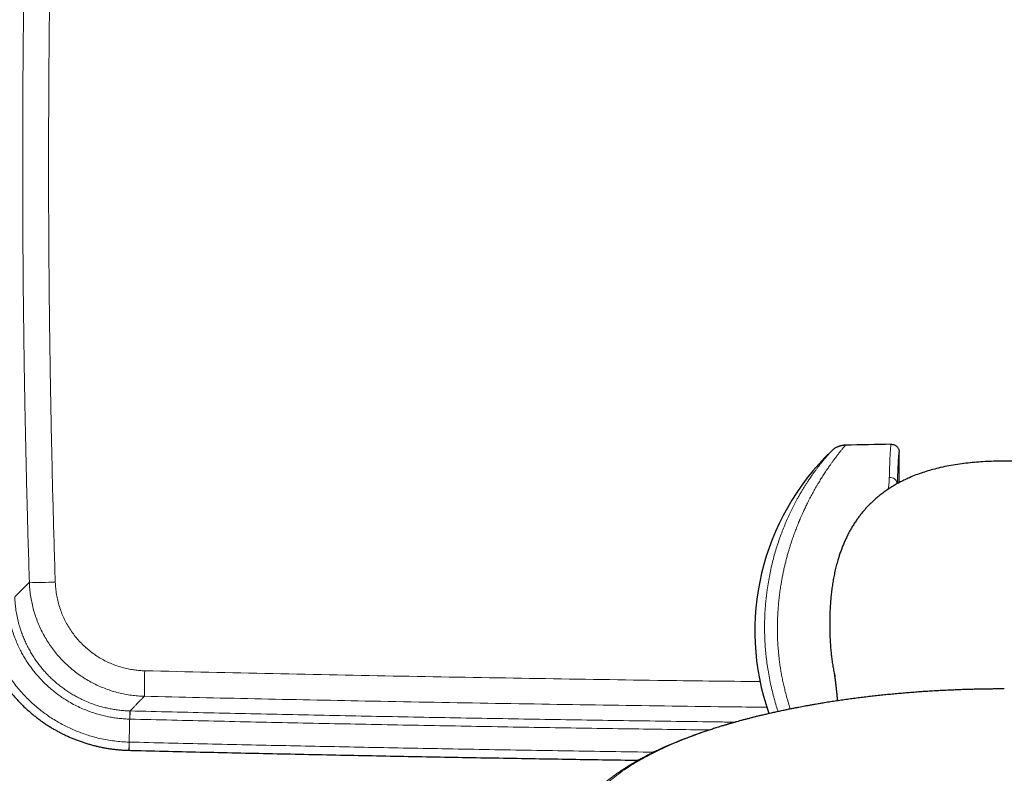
# Model space of a CAD drawing. Header units: millimetres. Extents: x 8 to 830, y 12 to 1725.
# Tile 11 of 256: x 337 to 412, y 750 to 808. Entities that reach past the tile are written whole.
import ezdxf

# ---------------------------------------------------------------- set-up
doc = ezdxf.new("R2010")
doc.units = ezdxf.units.MM

msp = doc.modelspace()

# ---------------------------------------------------------------- linework, layer by layer
at = {"color": 7, "linetype": 'Continuous', "lineweight": 30}
for p, q in [((403.904, 772.266), (403.904, 774.583)), ((397.638, 755.396), (397.497, 755.372)), ((345.246, 751.877), (345.257, 751.877))]:
    msp.add_line(p, q, dxfattribs=at)
at = {"color": 8, "linetype": 'Continuous', "lineweight": 0}
for p, q in [((345.33, 754.875), (345.315, 754.253)), ((345.33, 754.875), (345.32, 754.875)), ((345.272, 752.503), (345.257, 751.876))]:
    msp.add_line(p, q, dxfattribs=at)
at = {"color": 8, "linetype": 'Continuous', "lineweight": 0, "flags": 128}
for points in [[(345.32, 754.875), (345.32, 754.87), (345.32, 754.856), (345.319, 754.834), (345.319, 754.804), (345.318, 754.766), (345.316, 754.721), (345.315, 754.67), (345.314, 754.612), (345.312, 754.549), (345.31, 754.48), (345.308, 754.408), (345.307, 754.332), (345.305, 754.253)], [(345.262, 752.503), (345.26, 752.422), (345.258, 752.344), (345.256, 752.269), (345.255, 752.199), (345.253, 752.134), (345.251, 752.075), (345.25, 752.023), (345.249, 751.978), (345.248, 751.94), (345.247, 751.911), (345.247, 751.891), (345.246, 751.879), (345.246, 751.876)]]:
    msp.add_lwpolyline(points, dxfattribs=at)
at = {"color": 7, "linetype": 'Continuous', "lineweight": 30}
for centre, radius, start, end in [((411.904, 760.971), 19, 133.86488, 199.36095), ((411.175, 275.245), 500, 90.90298, 91.30236)]:
    msp.add_arc(centre, radius, start, end, dxfattribs=at)
at = {"color": 8, "linetype": 'Continuous', "lineweight": 0}
for centre, radius, start, end in [((403.194, 772.097), 0.57, 8.89102, 94.52698), ((338.481, 786.144), 21.482, 267.82109, 273.08269), ((402.548, 756.212), 56.125, 178.24183, 180.22575)]:
    msp.add_arc(centre, radius, start, end, dxfattribs=at)
for points, knots in [([(337.772, 831.782), (337.717, 830.153), (337.607, 826.894), (337.473, 822.005), (337.36, 817.115), (337.274, 812.302), (337.211, 807.567), (337.171, 802.909), (337.152, 798.25), (337.156, 793.589), (337.181, 788.928), (337.227, 784.266), (337.296, 779.603), (337.386, 774.939), (337.504, 769.964), (337.608, 766.543), (337.664, 764.677)], [0, 0, 0, 0, 0.072868, 0.145737, 0.218606, 0.291473, 0.360878, 0.430283, 0.499688, 0.569134, 0.638581, 0.708028, 0.777535, 0.847042, 0.916548, 1, 1, 1, 1]), ([(339.637, 764.693), (339.58, 766.552), (339.467, 770.269), (339.338, 775.847), (339.237, 781.425), (339.168, 787.005), (339.13, 792.585), (339.124, 798.165), (339.148, 803.744), (339.204, 809.326), (339.29, 814.912), (339.409, 820.501), (339.557, 826.09), (339.682, 829.816), (339.744, 831.678)], [0, 0, 0, 0, 0.083277, 0.166555, 0.249833, 0.333109, 0.416413, 0.499716, 0.582968, 0.666219, 0.749663, 0.833109, 0.916555, 1, 1, 1, 1]), ([(394.68, 754.828), (394.648, 754.922), (394.557, 755.197), (394.421, 755.659), (394.273, 756.211), (394.138, 756.781), (394.016, 757.368), (393.936, 757.825), (393.888, 758.132), (393.864, 758.289), (393.842, 758.447), (393.821, 758.604), (393.801, 758.76), (393.768, 759.045), (393.726, 759.459), (393.686, 760), (393.66, 760.541), (393.649, 761.08), (393.651, 761.587), (393.664, 762.063), (393.686, 762.507), (393.718, 762.95), (393.759, 763.39), (393.809, 763.829), (393.875, 764.309), (393.959, 764.828), (394.065, 765.384), (394.185, 765.933), (394.319, 766.47), (394.463, 766.99), (394.617, 767.491), (394.779, 767.977), (394.951, 768.451), (395.132, 768.914), (395.321, 769.365), (395.517, 769.803), (395.719, 770.224), (395.925, 770.631), (396.111, 770.979), (396.275, 771.271), (396.414, 771.511), (396.553, 771.743), (396.691, 771.967), (396.828, 772.182), (396.969, 772.398), (397.114, 772.614), (397.262, 772.826), (397.405, 773.027), (397.544, 773.216), (397.676, 773.393), (397.806, 773.561), (397.928, 773.716), (398.042, 773.858), (398.146, 773.986), (398.243, 774.102), (398.332, 774.207), (398.412, 774.301), (398.495, 774.396), (398.575, 774.487), (398.645, 774.566), (398.697, 774.624), (398.728, 774.658), (398.74, 774.672), (398.739, 774.67), (398.738, 774.669)], [0, 0, 0, 0, 0.010511, 0.030778, 0.050748, 0.070444, 0.091821, 0.112928, 0.118416, 0.123889, 0.129346, 0.13479, 0.14022, 0.145637, 0.164367, 0.183053, 0.201717, 0.220385, 0.239081, 0.254699, 0.270367, 0.286097, 0.301904, 0.317799, 0.333797, 0.354752, 0.375832, 0.397066, 0.418478, 0.439726, 0.460398, 0.481178, 0.502086, 0.52314, 0.544385, 0.565623, 0.586874, 0.608156, 0.629647, 0.643746, 0.657769, 0.671723, 0.685613, 0.699446, 0.713226, 0.728848, 0.744283, 0.759542, 0.774634, 0.789571, 0.804363, 0.819815, 0.834034, 0.848072, 0.861942, 0.875659, 0.889236, 0.902688, 0.921855, 0.940809, 0.959598, 0.978273, 0.996887, 1, 1, 1, 1]), ([(399.81, 775.115), (399.811, 775.115), (399.814, 775.118), (399.802, 775.105), (399.776, 775.075), (399.742, 775.034), (399.712, 774.998), (399.692, 774.973), (399.67, 774.947), (399.646, 774.918), (399.62, 774.887), (399.593, 774.853), (399.551, 774.802), (399.492, 774.729), (399.409, 774.626), (399.317, 774.509), (399.231, 774.399), (399.156, 774.301), (399.096, 774.222), (399.032, 774.137), (398.968, 774.052), (398.906, 773.968), (398.827, 773.86), (398.725, 773.718), (398.592, 773.531), (398.466, 773.348), (398.349, 773.175), (398.272, 773.059), (398.221, 772.98), (398.196, 772.942), (398.171, 772.904), (398.146, 772.866), (398.121, 772.826), (398.096, 772.787), (398.051, 772.716), (397.984, 772.611), (397.893, 772.464), (397.794, 772.303), (397.69, 772.128), (397.585, 771.949), (397.484, 771.773), (397.388, 771.603), (397.295, 771.433), (397.2, 771.258), (397.101, 771.072), (396.979, 770.835), (396.836, 770.549), (396.679, 770.221), (396.547, 769.934), (396.439, 769.689), (396.371, 769.533), (396.328, 769.43), (396.305, 769.377), (396.284, 769.325), (396.262, 769.274), (396.241, 769.222), (396.179, 769.071), (396.079, 768.818), (395.944, 768.462), (395.817, 768.108), (395.706, 767.78), (395.609, 767.481), (395.525, 767.21), (395.443, 766.928), (395.36, 766.631), (395.278, 766.318), (395.2, 766.004), (395.127, 765.689), (395.06, 765.375), (394.997, 765.062), (394.94, 764.75), (394.88, 764.395), (394.82, 763.996), (394.763, 763.551), (394.716, 763.106), (394.679, 762.662), (394.651, 762.219), (394.631, 761.741), (394.623, 761.226), (394.628, 760.676), (394.649, 760.126), (394.685, 759.579), (394.731, 759.087), (394.783, 758.65), (394.836, 758.266), (394.898, 757.881), (394.967, 757.495), (395.045, 757.109), (395.132, 756.722), (395.234, 756.303), (395.355, 755.853), (395.483, 755.415), (395.572, 755.14), (395.61, 755.023)], [0, 0, 0, 0, 0.003154, 0.021411, 0.039843, 0.058465, 0.064782, 0.071122, 0.077486, 0.083875, 0.090289, 0.09673, 0.103196, 0.117702, 0.132575, 0.147822, 0.163446, 0.171782, 0.180224, 0.188771, 0.197425, 0.205312, 0.212343, 0.226968, 0.242344, 0.258472, 0.26953, 0.280915, 0.283516, 0.286134, 0.288768, 0.291419, 0.294086, 0.29677, 0.29947, 0.308236, 0.317686, 0.327821, 0.338639, 0.34977, 0.359827, 0.369309, 0.378792, 0.388274, 0.398031, 0.408605, 0.425602, 0.441819, 0.457255, 0.467016, 0.476439, 0.47885, 0.481239, 0.483604, 0.485946, 0.488265, 0.49056, 0.506418, 0.521846, 0.536847, 0.551422, 0.562577, 0.573471, 0.584105, 0.596127, 0.608269, 0.620244, 0.632052, 0.643696, 0.655178, 0.666499, 0.677661, 0.693452, 0.709069, 0.724518, 0.739806, 0.75494, 0.769925, 0.788496, 0.806963, 0.82534, 0.843642, 0.861882, 0.874702, 0.887606, 0.900599, 0.913687, 0.926876, 0.940169, 0.953574, 0.970348, 0.987376, 1, 1, 1, 1]), ([(403.149, 772.665), (403.152, 772.783), (403.159, 773.018), (403.169, 773.341), (403.179, 773.642), (403.189, 773.919), (403.2, 774.172), (403.211, 774.399), (403.222, 774.599), (403.233, 774.763), (403.243, 774.894), (403.253, 774.998), (403.264, 775.08), (403.274, 775.139), (403.284, 775.176), (403.291, 775.181), (403.295, 775.183)], [0, 0, 0, 0, 0.073317, 0.14676, 0.220585, 0.294539, 0.369967, 0.445533, 0.521516, 0.597639, 0.663196, 0.728844, 0.796385, 0.864024, 0.931962, 1, 1, 1, 1]), ([(403.904, 774.583), (403.901, 774.581), (403.894, 774.577), (403.884, 774.542), (403.874, 774.487), (403.864, 774.411), (403.853, 774.31), (403.843, 774.183), (403.832, 774.026), (403.821, 773.841), (403.81, 773.628), (403.8, 773.388), (403.789, 773.122), (403.779, 772.828), (403.769, 772.518), (403.762, 772.294), (403.759, 772.187)], [0, 0, 0, 0, 0.069208, 0.13553, 0.201853, 0.268615, 0.335376, 0.405595, 0.479527, 0.553459, 0.628082, 0.702705, 0.778235, 0.853765, 0.930014, 1, 1, 1, 1]), ([(403.069, 771.768), (403.07, 771.773), (403.089, 771.884), (403.112, 772.091), (403.139, 772.387), (403.146, 772.572), (403.149, 772.665)], [0, 0, 0, 0, 0.0158279, 0.3434059, 0.6709929, 1, 1, 1, 1]), ([(337.664, 764.677), (337.602, 764.614), (337.477, 764.489), (337.308, 764.319), (337.154, 764.164), (337.005, 764.014), (336.864, 763.872), (336.738, 763.745), (336.632, 763.638), (336.58, 763.586), (336.554, 763.56)], [0, 0, 0, 0, 0.112806, 0.225612, 0.338436, 0.451261, 0.588429, 0.725596, 0.862798, 1, 1, 1, 1]), ([(337.664, 764.677), (337.673, 764.51), (337.69, 764.173), (337.751, 763.671), (337.838, 763.172), (337.953, 762.679), (338.095, 762.194), (338.263, 761.718), (338.459, 761.253), (338.682, 760.798), (338.93, 760.356), (339.202, 759.928), (339.497, 759.517), (339.813, 759.124), (340.152, 758.751), (340.511, 758.397), (340.89, 758.063), (341.287, 757.751), (341.701, 757.462), (342.128, 757.197), (342.57, 756.957), (343.025, 756.742), (343.492, 756.553), (343.969, 756.39), (344.453, 756.253), (344.942, 756.145), (345.434, 756.065), (345.927, 756.011), (346.258, 755.997), (346.423, 755.991)], [0, 0, 0, 0, 0.0370694, 0.0742554, 0.1115004, 0.1487451, 0.1859304, 0.2229994, 0.2600995, 0.2973171, 0.3345944, 0.3718715, 0.4090886, 0.4461885, 0.4831662, 0.5202604, 0.557414, 0.5945675, 0.6316617, 0.6686394, 0.7055305, 0.742537, 0.7796024, 0.8166679, 0.8536748, 0.8905662, 0.9270348, 0.9635313, 1, 1, 1, 1]), ([(346.449, 757.934), (346.32, 757.939), (346.063, 757.949), (345.679, 757.991), (345.27, 758.057), (344.839, 758.155), (344.389, 758.29), (343.948, 758.454), (343.519, 758.647), (343.105, 758.869), (342.707, 759.118), (342.326, 759.395), (341.963, 759.697), (341.622, 760.022), (341.304, 760.369), (341.01, 760.738), (340.741, 761.126), (340.499, 761.533), (340.284, 761.954), (340.099, 762.388), (339.944, 762.834), (339.819, 763.29), (339.726, 763.754), (339.661, 764.222), (339.645, 764.536), (339.637, 764.693)], [0, 0, 0, 0, 0.036481, 0.07299, 0.109471, 0.153749, 0.198178, 0.242657, 0.287085, 0.331363, 0.375734, 0.420257, 0.464832, 0.509355, 0.553726, 0.598255, 0.642938, 0.687673, 0.732356, 0.776886, 0.821407, 0.866079, 0.910804, 0.955478, 1, 1, 1, 1]), ([(345.262, 752.503), (345.262, 752.503), (345.075, 752.508), (344.699, 752.527), (344.138, 752.583), (343.58, 752.667), (343.027, 752.778), (342.51, 752.909), (342.029, 753.055), (341.583, 753.21), (341.144, 753.384), (340.708, 753.578), (340.277, 753.792), (339.851, 754.026), (339.436, 754.278), (339.033, 754.547), (338.642, 754.833), (338.264, 755.135), (337.9, 755.452), (337.535, 755.798), (337.172, 756.174), (336.814, 756.583), (336.476, 757.009), (336.159, 757.45), (335.863, 757.905), (335.601, 758.353), (335.37, 758.792), (335.168, 759.22), (334.984, 759.655), (334.816, 760.102), (334.666, 760.56), (334.534, 761.028), (334.422, 761.501), (334.33, 761.983), (334.259, 762.473), (334.208, 762.97), (334.189, 763.302), (334.183, 763.468), (334.183, 763.468)], [0, 0, 0, 0, 0.000003, 0.032791, 0.065638, 0.098506, 0.131354, 0.164142, 0.191622, 0.219125, 0.246629, 0.274109, 0.302385, 0.330687, 0.358989, 0.387266, 0.415388, 0.443536, 0.471684, 0.499806, 0.531357, 0.56298, 0.594639, 0.626299, 0.657921, 0.689472, 0.716981, 0.744513, 0.772045, 0.799554, 0.82786, 0.856192, 0.884525, 0.912831, 0.941881, 0.970946, 0.999997, 1, 1, 1, 1]), ([(335.933, 763.528), (335.933, 763.528), (335.937, 763.406), (335.951, 763.163), (335.988, 762.772), (336.046, 762.358), (336.127, 761.922), (336.235, 761.455), (336.375, 760.961), (336.546, 760.464), (336.736, 760.001), (336.926, 759.596), (337.121, 759.227), (337.315, 758.89), (337.52, 758.565), (337.736, 758.252), (337.963, 757.951), (338.184, 757.679), (338.398, 757.434), (338.647, 757.164), (338.957, 756.858), (339.309, 756.545), (339.651, 756.268), (339.979, 756.023), (340.319, 755.792), (340.709, 755.553), (341.137, 755.317), (341.604, 755.092), (342.046, 754.907), (342.476, 754.752), (342.882, 754.625), (343.287, 754.517), (343.687, 754.429), (344.089, 754.36), (344.492, 754.307), (344.897, 754.27), (345.169, 754.257), (345.305, 754.253), (345.305, 754.253)], [0, 0, 0, 0, 0.000004, 0.02521, 0.050417, 0.080968, 0.111536, 0.142088, 0.179876, 0.217662, 0.250453, 0.283244, 0.309997, 0.33676, 0.363512, 0.389412, 0.415324, 0.441227, 0.46184, 0.482453, 0.517098, 0.551745, 0.57984, 0.607935, 0.636299, 0.664664, 0.702456, 0.737078, 0.771699, 0.801518, 0.831338, 0.859688, 0.888037, 0.915943, 0.943932, 0.971922, 0.999996, 1, 1, 1, 1]), ([(345.32, 754.875), (345.194, 754.88), (344.941, 754.89), (344.563, 754.924), (344.185, 754.973), (343.812, 755.039), (343.445, 755.119), (343.042, 755.225), (342.601, 755.363), (342.128, 755.542), (341.702, 755.731), (341.321, 755.923), (340.988, 756.11), (340.667, 756.308), (340.357, 756.517), (340.056, 756.739), (339.761, 756.976), (339.475, 757.226), (339.196, 757.492), (338.929, 757.769), (338.676, 758.056), (338.439, 758.349), (338.216, 758.649), (338.005, 758.958), (337.805, 759.28), (337.618, 759.611), (337.443, 759.954), (337.283, 760.305), (337.14, 760.656), (337.015, 761.005), (336.893, 761.393), (336.779, 761.829), (336.68, 762.312), (336.614, 762.762), (336.573, 763.175), (336.561, 763.425), (336.555, 763.551)], [0, 0, 0, 0, 0.027874, 0.055873, 0.083872, 0.111996, 0.139423, 0.166851, 0.204063, 0.241304, 0.278516, 0.306942, 0.335368, 0.362795, 0.390222, 0.41784, 0.445458, 0.473677, 0.501895, 0.530322, 0.558748, 0.586188, 0.613627, 0.641257, 0.668887, 0.697119, 0.72535, 0.75379, 0.782229, 0.808993, 0.835757, 0.872036, 0.908344, 0.944624, 0.972312, 1, 1, 1, 1]), ([(346.449, 757.934), (349.703, 757.86), (356.213, 757.713), (365.978, 757.521), (375.743, 757.351), (384.851, 757.211), (390.704, 757.139), (393.302, 757.107)], [0, 0, 0, 0, 0.208419, 0.41684, 0.62526, 0.833681, 1, 1, 1, 1]), ([(345.33, 754.875), (345.356, 754.901), (345.407, 754.953), (345.511, 755.06), (345.637, 755.188), (345.775, 755.33), (345.922, 755.48), (346.074, 755.635), (346.239, 755.803), (346.362, 755.928), (346.423, 755.991)], [0, 0, 0, 0, 0.137638, 0.275275, 0.412947, 0.550618, 0.662955, 0.775291, 0.887645, 1, 1, 1, 1]), ([(393.82, 755.157), (392.98, 755.167), (389.02, 755.211), (381.942, 755.312), (372.585, 755.459), (363.546, 755.624), (354.825, 755.8), (349.224, 755.927), (346.423, 755.991)], [0, 0, 0, 0, 0.0531843, 0.2505873, 0.4479903, 0.6453926, 0.8226963, 1, 1, 1, 1]), ([(397.497, 755.372), (397.302, 755.339), (396.68, 755.235), (395.661, 755.037), (394.441, 754.781), (393.264, 754.508), (392.128, 754.219), (391.037, 753.915), (389.984, 753.595), (388.966, 753.258), (387.986, 752.903), (387.046, 752.532), (386.155, 752.147), (385.313, 751.748), (384.527, 751.34), (383.798, 750.923), (383.125, 750.497), (382.506, 750.062), (381.939, 749.616), (381.426, 749.158), (380.968, 748.691), (380.57, 748.217), (380.233, 747.737), (379.958, 747.256), (379.746, 746.774), (379.595, 746.292), (379.504, 745.808), (379.474, 745.32), (379.505, 744.83), (379.599, 744.337), (379.755, 743.847), (379.974, 743.359), (380.253, 742.878), (380.59, 742.404), (380.983, 741.939), (381.435, 741.48), (381.946, 741.025), (382.517, 740.576), (383.148, 740.133), (383.835, 739.701), (384.577, 739.279), (385.366, 738.872), (386.201, 738.479), (387.079, 738.101), (388.004, 737.737), (388.978, 737.384), (390.003, 737.045), (391.076, 736.72), (392.189, 736.411), (393.34, 736.12), (394.52, 735.848), (395.726, 735.596), (396.955, 735.363), (398.212, 735.149), (399.502, 734.952), (400.823, 734.775), (402.174, 734.616), (403.544, 734.478), (404.929, 734.362), (406.32, 734.267), (407.714, 734.193), (409.106, 734.141), (410.504, 734.109), (411.438, 734.105), (411.904, 734.103)], [0, 0, 0, 0, 0.007483, 0.023888, 0.040293, 0.056699, 0.072811, 0.088923, 0.105036, 0.121148, 0.137553, 0.153958, 0.170364, 0.186769, 0.203174, 0.219286, 0.235399, 0.251511, 0.267623, 0.284028, 0.300434, 0.316839, 0.333244, 0.349649, 0.365762, 0.381874, 0.397986, 0.414099, 0.430504, 0.446909, 0.463314, 0.479719, 0.496125, 0.512237, 0.528349, 0.544462, 0.560574, 0.576979, 0.593384, 0.60979, 0.626195, 0.6426, 0.658712, 0.674825, 0.690937, 0.707049, 0.723455, 0.73986, 0.756265, 0.77267, 0.789075, 0.805188, 0.8213, 0.837412, 0.853525, 0.86993, 0.886335, 0.90274, 0.919146, 0.935551, 0.951663, 0.967775, 0.983888, 1, 1, 1, 1]), ([(411.904, 734.103), (412.38, 734.105), (413.33, 734.109), (414.754, 734.143), (416.171, 734.196), (417.581, 734.272), (418.971, 734.369), (420.339, 734.485), (421.684, 734.622), (423.01, 734.778), (424.323, 734.955), (425.621, 735.152), (426.9, 735.371), (428.149, 735.609), (429.368, 735.865), (430.545, 736.138), (431.681, 736.427), (432.772, 736.731), (433.825, 737.051), (434.842, 737.389), (435.823, 737.743), (436.763, 738.114), (437.654, 738.5), (438.496, 738.898), (439.282, 739.307), (440.011, 739.724), (440.684, 740.149), (441.303, 740.584), (441.87, 741.031), (442.383, 741.488), (442.841, 741.956), (443.239, 742.43), (443.576, 742.909), (443.851, 743.391), (444.063, 743.873), (444.214, 744.355), (444.305, 744.839), (444.335, 745.326), (444.304, 745.817), (444.21, 746.309), (444.054, 746.8), (443.835, 747.288), (443.556, 747.769), (443.219, 748.242), (442.826, 748.708), (442.374, 749.167), (441.863, 749.621), (441.292, 750.07), (440.661, 750.513), (439.974, 750.946), (439.232, 751.367), (438.443, 751.775), (437.608, 752.168), (436.73, 752.545), (435.805, 752.91), (434.83, 753.262), (433.806, 753.601), (432.733, 753.927), (431.62, 754.235), (430.469, 754.527), (429.289, 754.799), (428.082, 755.05), (427.152, 755.23), (426.615, 755.321), (426.497, 755.341)], [0, 0, 0, 0, 0.016444, 0.032889, 0.049333, 0.065777, 0.082222, 0.098372, 0.114523, 0.130674, 0.146824, 0.163269, 0.179713, 0.196157, 0.212602, 0.229046, 0.245197, 0.261347, 0.277498, 0.293649, 0.310093, 0.326537, 0.342982, 0.359426, 0.37587, 0.392021, 0.408172, 0.424322, 0.440473, 0.456917, 0.473362, 0.489806, 0.50625, 0.522695, 0.538845, 0.554996, 0.571147, 0.587297, 0.603742, 0.620186, 0.63663, 0.653075, 0.669519, 0.68567, 0.70182, 0.717971, 0.734122, 0.750566, 0.76701, 0.783455, 0.799899, 0.816343, 0.832494, 0.848645, 0.864795, 0.880946, 0.89739, 0.913835, 0.930279, 0.946723, 0.963168, 0.979318, 0.995469, 1, 1, 1, 1]), ([(391.417, 754.022), (390.982, 754.028), (388.414, 754.059), (383.714, 754.127), (377.316, 754.226), (370.918, 754.335), (364.521, 754.455), (358.124, 754.584), (351.727, 754.723), (347.462, 754.825), (345.33, 754.875)], [0, 0, 0, 0, 0.028316, 0.167129, 0.305941, 0.444752, 0.583564, 0.722376, 0.861189, 1, 1, 1, 1]), ([(345.262, 752.503), (345.265, 752.611), (345.27, 752.826), (345.278, 753.155), (345.285, 753.462), (345.292, 753.744), (345.298, 754.001), (345.303, 754.169), (345.305, 754.253)], [0, 0, 0, 0, 0.185942, 0.37292, 0.560306, 0.707423, 0.854089, 1, 1, 1, 1]), ([(345.305, 754.253), (345.305, 754.253), (345.308, 754.253), (345.312, 754.253), (345.315, 754.253)], [0, 0, 0, 0, 0.005742, 1, 1, 1, 1]), ([(345.315, 754.253), (347.448, 754.203), (351.713, 754.101), (358.111, 753.962), (364.509, 753.833), (370.907, 753.713), (377.306, 753.604), (383.488, 753.507), (387.537, 753.452), (389.453, 753.425)], [0, 0, 0, 0, 0.144962, 0.289924, 0.434886, 0.579849, 0.724813, 0.869775, 1, 1, 1, 1]), ([(345.272, 752.503), (345.269, 752.503), (345.266, 752.503), (345.262, 752.503), (345.262, 752.503)], [0, 0, 0, 0, 0.993961, 1, 1, 1, 1]), ([(385.223, 751.734), (384.116, 751.75), (380.877, 751.796), (375.504, 751.883), (369.252, 751.993), (363.147, 752.109), (357.188, 752.231), (351.23, 752.362), (347.258, 752.456), (345.272, 752.503)], [0, 0, 0, 0, 0.083084, 0.243251, 0.403419, 0.552563, 0.701708, 0.850854, 1, 1, 1, 1])]:
    msp.add_open_spline(points, degree=3, knots=knots, dxfattribs=at)
at = {"color": 7, "linetype": 'Continuous', "lineweight": 30}
for points, knots in [([(399.812, 775.116), (399.769, 775.114), (399.689, 775.111), (399.578, 775.095), (399.483, 775.075), (399.405, 775.055), (399.341, 775.035), (399.282, 775.014), (399.218, 774.988), (399.141, 774.953), (399.051, 774.906), (398.952, 774.844), (398.845, 774.766), (398.776, 774.703), (398.739, 774.67)], [0, 0, 0, 0, 0.107153, 0.201854, 0.283505, 0.351714, 0.406248, 0.451984, 0.509455, 0.58084, 0.665998, 0.764629, 0.876224, 1, 1, 1, 1]), ([(403.295, 775.183), (403.304, 775.183), (403.351, 775.183), (403.432, 775.173), (403.533, 775.141), (403.623, 775.095), (403.705, 775.034), (403.775, 774.961), (403.832, 774.876), (403.873, 774.784), (403.899, 774.685), (403.903, 774.618), (403.904, 774.583)], [0, 0, 0, 0, 0.0281088, 0.1495205, 0.2543259, 0.3621698, 0.4669607, 0.5747895, 0.6795729, 0.7873944, 0.8921778, 1, 1, 1, 1]), ([(411.904, 773.901), (411.688, 773.899), (411.255, 773.897), (410.605, 773.874), (409.955, 773.835), (409.306, 773.778), (408.658, 773.702), (408.012, 773.605), (407.37, 773.484), (406.768, 773.346), (406.208, 773.195), (405.689, 773.033), (405.177, 772.85), (404.726, 772.665), (404.335, 772.487), (404, 772.32), (403.671, 772.142), (403.348, 771.951), (403.032, 771.747), (402.722, 771.531), (402.421, 771.301), (402.151, 771.077), (401.912, 770.862), (401.7, 770.658), (401.494, 770.448), (401.295, 770.229), (401.103, 770.004), (400.918, 769.772), (400.739, 769.533), (400.563, 769.28), (400.389, 769.011), (400.219, 768.727), (400.059, 768.436), (399.91, 768.143), (399.773, 767.848), (399.645, 767.553), (399.527, 767.253), (399.417, 766.953), (399.316, 766.651), (399.212, 766.312), (399.108, 765.932), (399.007, 765.51), (398.919, 765.084), (398.843, 764.655), (398.779, 764.222), (398.725, 763.788), (398.682, 763.351), (398.649, 762.912), (398.626, 762.472), (398.611, 762.032), (398.606, 761.59), (398.608, 761.031), (398.626, 760.486), (398.657, 759.956), (398.689, 759.558), (398.73, 759.161), (398.779, 758.764), (398.837, 758.369), (398.907, 757.974), (398.962, 757.689), (398.997, 757.536), (399.002, 757.514)], [0, 0, 0, 0, 0.025839, 0.051737, 0.077664, 0.103708, 0.129788, 0.15599, 0.182234, 0.20856, 0.230529, 0.252531, 0.274572, 0.296654, 0.311802, 0.326949, 0.342168, 0.357387, 0.37269, 0.387994, 0.403393, 0.418791, 0.430683, 0.442574, 0.454517, 0.466459, 0.478455, 0.49045, 0.502497, 0.514543, 0.527851, 0.541158, 0.554533, 0.567908, 0.580782, 0.593655, 0.606576, 0.619497, 0.632106, 0.644724, 0.661986, 0.679268, 0.696638, 0.714007, 0.731434, 0.74886, 0.766365, 0.78387, 0.801411, 0.818952, 0.836531, 0.854118, 0.88578, 0.901655, 0.917529, 0.933434, 0.949338, 0.965303, 0.981267, 0.997278, 1, 1, 1, 1]), ([(424.807, 757.513), (424.81, 757.524), (424.842, 757.665), (424.895, 757.937), (424.965, 758.329), (425.025, 758.725), (425.075, 759.123), (425.116, 759.522), (425.149, 759.922), (425.182, 760.458), (425.202, 761.076), (425.203, 761.778), (425.187, 762.429), (425.15, 763.08), (425.092, 763.731), (425.01, 764.382), (424.92, 764.923), (424.834, 765.354), (424.762, 765.677), (424.683, 765.998), (424.593, 766.322), (424.494, 766.649), (424.385, 766.973), (424.269, 767.289), (424.146, 767.597), (424.013, 767.901), (423.874, 768.193), (423.73, 768.473), (423.581, 768.741), (423.424, 769.004), (423.259, 769.26), (423.087, 769.509), (422.908, 769.75), (422.722, 769.985), (422.527, 770.215), (422.324, 770.437), (422.114, 770.654), (421.896, 770.863), (421.653, 771.081), (421.384, 771.304), (421.087, 771.53), (420.781, 771.745), (420.465, 771.948), (420.141, 772.14), (419.809, 772.32), (419.47, 772.489), (419.075, 772.669), (418.622, 772.854), (418.108, 773.037), (417.585, 773.199), (417.094, 773.331), (416.64, 773.438), (416.222, 773.525), (415.802, 773.602), (415.377, 773.669), (414.95, 773.726), (414.519, 773.775), (414.086, 773.815), (413.652, 773.847), (413.216, 773.872), (412.78, 773.889), (412.342, 773.899), (412.05, 773.9), (411.904, 773.901)], [0, 0, 0, 0, 0.001424, 0.017228, 0.033165, 0.049102, 0.065078, 0.081055, 0.097055, 0.113055, 0.145108, 0.17096, 0.196835, 0.222816, 0.248828, 0.274991, 0.301195, 0.314366, 0.327537, 0.340741, 0.353945, 0.36781, 0.381688, 0.394958, 0.408228, 0.421549, 0.43487, 0.447178, 0.459486, 0.471846, 0.484206, 0.496301, 0.508408, 0.520565, 0.532723, 0.544933, 0.557144, 0.569406, 0.581683, 0.596794, 0.611932, 0.627157, 0.642383, 0.657694, 0.673005, 0.688389, 0.70379, 0.72586, 0.747976, 0.770131, 0.792324, 0.80946, 0.826596, 0.843783, 0.860971, 0.878294, 0.895618, 0.912985, 0.930352, 0.947747, 0.965142, 0.982571, 1, 1, 1, 1]), ([(333.557, 763.446), (333.557, 763.42), (333.561, 763.296), (333.574, 763.072), (333.598, 762.774), (333.629, 762.476), (333.667, 762.18), (333.713, 761.886), (333.766, 761.592), (333.827, 761.298), (333.895, 761.006), (333.97, 760.716), (334.052, 760.428), (334.141, 760.143), (334.237, 759.861), (334.34, 759.582), (334.45, 759.306), (334.566, 759.032), (334.69, 758.76), (334.821, 758.491), (334.959, 758.224), (335.104, 757.961), (335.255, 757.702), (335.412, 757.447), (335.574, 757.197), (335.743, 756.952), (335.917, 756.711), (336.098, 756.474), (336.285, 756.242), (336.478, 756.013), (336.676, 755.789), (336.881, 755.571), (337.091, 755.357), (337.306, 755.149), (337.525, 754.946), (337.75, 754.749), (337.979, 754.558), (338.212, 754.373), (338.45, 754.194), (338.693, 754.021), (338.94, 753.853), (339.192, 753.692), (339.448, 753.537), (339.707, 753.388), (339.97, 753.246), (340.236, 753.11), (340.505, 752.982), (340.776, 752.86), (341.05, 752.745), (341.328, 752.637), (341.61, 752.536), (341.894, 752.441), (342.181, 752.353), (342.47, 752.273), (342.761, 752.199), (343.053, 752.133), (343.345, 752.075), (343.637, 752.024), (343.931, 751.98), (344.227, 751.944), (344.525, 751.915), (344.823, 751.893), (345.063, 751.881), (345.205, 751.878), (345.246, 751.877)], [0, 0, 0, 0, 0.004162, 0.020614, 0.037122, 0.053725, 0.070107, 0.086554, 0.103052, 0.119584, 0.136134, 0.152685, 0.169215, 0.185708, 0.202148, 0.21853, 0.234903, 0.251325, 0.267814, 0.28435, 0.300916, 0.317493, 0.334056, 0.350585, 0.367061, 0.383467, 0.399813, 0.416258, 0.432734, 0.449234, 0.46575, 0.482276, 0.498803, 0.515322, 0.531826, 0.548308, 0.564761, 0.581167, 0.597593, 0.614056, 0.630545, 0.647053, 0.663567, 0.680076, 0.696569, 0.713034, 0.729462, 0.745872, 0.762243, 0.778696, 0.79521, 0.811765, 0.828342, 0.844919, 0.861469, 0.877973, 0.894411, 0.910752, 0.927126, 0.943616, 0.960109, 0.976599, 0.993084, 1, 1, 1, 1]), ([(398.94, 757.815), (398.94, 757.815), (398.94, 757.815), (398.94, 757.815), (398.94, 757.814), (398.94, 757.811), (398.941, 757.808), (398.942, 757.805), (398.942, 757.801), (398.943, 757.797), (398.943, 757.793), (398.944, 757.789), (398.945, 757.784), (398.946, 757.78), (398.946, 757.775), (398.947, 757.77), (398.948, 757.764), (398.949, 757.758), (398.95, 757.751), (398.952, 757.743), (398.953, 757.735), (398.954, 757.726), (398.955, 757.718), (398.957, 757.711), (398.957, 757.705), (398.958, 757.699), (398.959, 757.693), (398.96, 757.686), (398.961, 757.68), (398.962, 757.675), (398.963, 757.669), (398.964, 757.663), (398.965, 757.657), (398.966, 757.65), (398.967, 757.643), (398.968, 757.636), (398.969, 757.629), (398.97, 757.623), (398.971, 757.616), (398.972, 757.609), (398.973, 757.601), (398.974, 757.593), (398.975, 757.584), (398.977, 757.575), (398.978, 757.566), (398.979, 757.557), (398.981, 757.547), (398.982, 757.536), (398.984, 757.524), (398.986, 757.512), (398.987, 757.502), (398.988, 757.494), (398.989, 757.487), (398.99, 757.481), (398.991, 757.473), (398.992, 757.465), (398.993, 757.457), (398.995, 757.448), (398.996, 757.438), (398.997, 757.428), (398.999, 757.418), (399, 757.409), (399.001, 757.4), (399.002, 757.392), (399.003, 757.384), (399.004, 757.378), (399.005, 757.371), (399.006, 757.364), (399.007, 757.356), (399.008, 757.348), (399.009, 757.339), (399.011, 757.329), (399.012, 757.317), (399.014, 757.304), (399.015, 757.291), (399.017, 757.279), (399.019, 757.267), (399.02, 757.253), (399.022, 757.238), (399.025, 757.221), (399.027, 757.203), (399.029, 757.184), (399.032, 757.163), (399.035, 757.143), (399.037, 757.121), (399.04, 757.1), (399.043, 757.077), (399.045, 757.055), (399.05, 757.016), (399.057, 756.958), (399.064, 756.899), (399.069, 756.857), (399.072, 756.834), (399.075, 756.811), (399.078, 756.785), (399.081, 756.758), (399.084, 756.729), (399.088, 756.698), (399.091, 756.666), (399.095, 756.633), (399.099, 756.599), (399.103, 756.565), (399.107, 756.53), (399.11, 756.496), (399.114, 756.463), (399.117, 756.432), (399.121, 756.402), (399.124, 756.372), (399.127, 756.341), (399.131, 756.308), (399.134, 756.275), (399.138, 756.239), (399.142, 756.202), (399.146, 756.161), (399.15, 756.119), (399.156, 756.062), (399.164, 755.988), (399.171, 755.915), (399.176, 755.859), (399.18, 755.821), (399.184, 755.781), (399.189, 755.736), (399.193, 755.691), (399.196, 755.66), (399.197, 755.646)], [0, 0, 0, 0, 0.001044, 0.01595, 0.030889, 0.045862, 0.060752, 0.075225, 0.086288, 0.09708, 0.107554, 0.117563, 0.127097, 0.136155, 0.144737, 0.152844, 0.162048, 0.171573, 0.18142, 0.191588, 0.202073, 0.212503, 0.222657, 0.228775, 0.234788, 0.240917, 0.247505, 0.254557, 0.259426, 0.264494, 0.269761, 0.275227, 0.280703, 0.285872, 0.29253, 0.298585, 0.304037, 0.308889, 0.31382, 0.319362, 0.325515, 0.331692, 0.338275, 0.344724, 0.350961, 0.356988, 0.362804, 0.371135, 0.379068, 0.38664, 0.393851, 0.397484, 0.401147, 0.405136, 0.409462, 0.414125, 0.419125, 0.424212, 0.429607, 0.435274, 0.440736, 0.445841, 0.450589, 0.454979, 0.459012, 0.462328, 0.46555, 0.469083, 0.47294, 0.477121, 0.481627, 0.486458, 0.492503, 0.498752, 0.50479, 0.510612, 0.516217, 0.521605, 0.529634, 0.537126, 0.544082, 0.552867, 0.561458, 0.570086, 0.578749, 0.587449, 0.596184, 0.604947, 0.61371, 0.64125, 0.668571, 0.67631, 0.68402, 0.691808, 0.70011, 0.70897, 0.71839, 0.728369, 0.738008, 0.748109, 0.758377, 0.768659, 0.778955, 0.789264, 0.798091, 0.806886, 0.815364, 0.823474, 0.831216, 0.840797, 0.849747, 0.858065, 0.868485, 0.878938, 0.889499, 0.900168, 0.921762, 0.9434, 0.951917, 0.960725, 0.969927, 0.979522, 0.99073, 1, 1, 1, 1]), ([(411.904, 756.551), (411.725, 756.551), (411.474, 756.55), (411.103, 756.548), (410.787, 756.544), (410.41, 756.539), (410.014, 756.532), (409.599, 756.523), (409.17, 756.511), (408.73, 756.497), (408.282, 756.48), (407.828, 756.461), (407.368, 756.44), (406.905, 756.416), (406.438, 756.389), (405.969, 756.36), (405.498, 756.328), (405.026, 756.293), (404.553, 756.256), (404.079, 756.216), (403.605, 756.174), (403.131, 756.129), (402.657, 756.081), (402.184, 756.03), (401.712, 755.977), (401.24, 755.922), (400.77, 755.863), (400.302, 755.802), (399.835, 755.739), (399.37, 755.672), (398.907, 755.603), (398.446, 755.532), (398.023, 755.464), (397.754, 755.418), (397.637, 755.399)], [0, 0, 0, 0, 0.036681, 0.051401, 0.075864, 0.101261, 0.128508, 0.156958, 0.186347, 0.216468, 0.247171, 0.278345, 0.309908, 0.341795, 0.373954, 0.406345, 0.438936, 0.471699, 0.504611, 0.537655, 0.570813, 0.604073, 0.637421, 0.670849, 0.704345, 0.737904, 0.771516, 0.805176, 0.838878, 0.872617, 0.906387, 0.940184, 0.974005, 1, 1, 1, 1]), ([(397.53, 755.38), (397.492, 755.374), (397.407, 755.359), (397.269, 755.335), (397.107, 755.307), (396.923, 755.273), (396.716, 755.236), (396.491, 755.194), (396.25, 755.148), (395.994, 755.099), (395.719, 755.045), (395.425, 754.985), (395.1, 754.918), (394.755, 754.845), (394.401, 754.768), (394.062, 754.692), (393.739, 754.617), (393.433, 754.545), (393.142, 754.475), (392.868, 754.407), (392.599, 754.339), (392.338, 754.271), (392.084, 754.205), (391.85, 754.142), (391.647, 754.086), (391.474, 754.038), (391.331, 753.998), (391.205, 753.962), (391.104, 753.933), (391.024, 753.91), (390.964, 753.893), (390.903, 753.875), (390.829, 753.854), (390.742, 753.828), (390.642, 753.798), (390.533, 753.766), (390.41, 753.728), (390.274, 753.687), (390.057, 753.62), (389.772, 753.53), (389.43, 753.418), (389.109, 753.311), (388.804, 753.207), (388.507, 753.102), (388.209, 752.994), (387.965, 752.904), (387.777, 752.833), (387.653, 752.785), (387.544, 752.743), (387.46, 752.71), (387.4, 752.687), (387.36, 752.671), (387.323, 752.657), (387.282, 752.64), (387.228, 752.619), (387.16, 752.591), (387.079, 752.558), (386.984, 752.52), (386.875, 752.475), (386.758, 752.427), (386.589, 752.355), (386.378, 752.265), (386.134, 752.158), (385.909, 752.057), (385.701, 751.962), (385.51, 751.873), (385.337, 751.79), (385.192, 751.719), (385.075, 751.662), (384.982, 751.616), (384.894, 751.571), (384.798, 751.523), (384.688, 751.466), (384.563, 751.401), (384.432, 751.332), (384.296, 751.259), (384.156, 751.183), (384.006, 751.1), (383.878, 751.028), (383.775, 750.969), (383.699, 750.925), (383.625, 750.882), (383.559, 750.843), (383.506, 750.811), (383.466, 750.787), (383.431, 750.766), (383.39, 750.742), (383.336, 750.709), (383.269, 750.668), (383.19, 750.619), (383.1, 750.562), (383.006, 750.503), (382.914, 750.444), (382.829, 750.388), (382.743, 750.332), (382.659, 750.276), (382.578, 750.221), (382.506, 750.171), (382.439, 750.125), (382.376, 750.081), (382.313, 750.037), (382.245, 749.988), (382.167, 749.932), (382.079, 749.867), (381.985, 749.798), (381.889, 749.725), (381.791, 749.649), (381.692, 749.572), (381.592, 749.492), (381.496, 749.414), (381.408, 749.34), (381.33, 749.274), (381.263, 749.217), (381.203, 749.165), (381.145, 749.113), (381.082, 749.058), (381.015, 748.997), (380.932, 748.92), (380.833, 748.827), (380.719, 748.717), (380.605, 748.603), (380.492, 748.487), (380.385, 748.373), (380.287, 748.265), (380.199, 748.167), (380.123, 748.078), (380.053, 747.995), (379.985, 747.912), (379.917, 747.827), (379.854, 747.747), (379.796, 747.671), (379.744, 747.6), (379.687, 747.523), (379.632, 747.445), (379.578, 747.367), (379.527, 747.291), (379.479, 747.219), (379.442, 747.16), (379.414, 747.117), (379.394, 747.085), (379.377, 747.057), (379.36, 747.029), (379.341, 746.998), (379.321, 746.964), (379.295, 746.92), (379.265, 746.868), (379.233, 746.813), (379.204, 746.76), (379.174, 746.705), (379.142, 746.644), (379.107, 746.576), (379.073, 746.509), (379.043, 746.446), (379.013, 746.385), (378.985, 746.325), (378.96, 746.268), (378.935, 746.212), (378.91, 746.154), (378.887, 746.098), (378.867, 746.05), (378.85, 746.006), (378.833, 745.963), (378.815, 745.916), (378.795, 745.863), (378.771, 745.796), (378.746, 745.722), (378.721, 745.648), (378.699, 745.577), (378.676, 745.503), (378.653, 745.424), (378.634, 745.353), (378.617, 745.291), (378.603, 745.233), (378.588, 745.17), (378.572, 745.101), (378.556, 745.03), (378.543, 744.964), (378.533, 744.91), (378.525, 744.867), (378.519, 744.834), (378.513, 744.8), (378.507, 744.763), (378.501, 744.724), (378.494, 744.679), (378.486, 744.625), (378.477, 744.558), (378.467, 744.478), (378.461, 744.421), (378.458, 744.391)], [0, 0, 0, 0, 0.00349, 0.007727, 0.012713, 0.01845, 0.024937, 0.032177, 0.039692, 0.047876, 0.056729, 0.066251, 0.076443, 0.088503, 0.100328, 0.11168, 0.122559, 0.132966, 0.142901, 0.152363, 0.161352, 0.170858, 0.179771, 0.18809, 0.195816, 0.20147, 0.206693, 0.21125, 0.215121, 0.217722, 0.219884, 0.221767, 0.224388, 0.227926, 0.231347, 0.235334, 0.239887, 0.245006, 0.250393, 0.264082, 0.27708, 0.289387, 0.301001, 0.312467, 0.324312, 0.336536, 0.341924, 0.347257, 0.351798, 0.355423, 0.357629, 0.35927, 0.360493, 0.362145, 0.364409, 0.367259, 0.370694, 0.374715, 0.379322, 0.384491, 0.38973, 0.40115, 0.411895, 0.421964, 0.431356, 0.440064, 0.448073, 0.455382, 0.460383, 0.464617, 0.468522, 0.473023, 0.478411, 0.484486, 0.49125, 0.4977, 0.504725, 0.512324, 0.520497, 0.524354, 0.528327, 0.532391, 0.535958, 0.538786, 0.540874, 0.542275, 0.544471, 0.547376, 0.550989, 0.555311, 0.560341, 0.565783, 0.570955, 0.575776, 0.580246, 0.585527, 0.590215, 0.594334, 0.598207, 0.601939, 0.605542, 0.609425, 0.614241, 0.61963, 0.625556, 0.631619, 0.637707, 0.644191, 0.650701, 0.657209, 0.663202, 0.668498, 0.673098, 0.676902, 0.680938, 0.685354, 0.690149, 0.695288, 0.703382, 0.711999, 0.720897, 0.729774, 0.738512, 0.746849, 0.754038, 0.760652, 0.766636, 0.772568, 0.778793, 0.785347, 0.790076, 0.795193, 0.800698, 0.80669, 0.811845, 0.817395, 0.822682, 0.827073, 0.829704, 0.83186, 0.833612, 0.835504, 0.837652, 0.840056, 0.842717, 0.846743, 0.850623, 0.854196, 0.857485, 0.861714, 0.866513, 0.871075, 0.875099, 0.879064, 0.883174, 0.886467, 0.890152, 0.8942, 0.897945, 0.90111, 0.903697, 0.906489, 0.909376, 0.912546, 0.916516, 0.922031, 0.926497, 0.930384, 0.935236, 0.940192, 0.944762, 0.948277, 0.951434, 0.955108, 0.959511, 0.963768, 0.967644, 0.971152, 0.973135, 0.975022, 0.976975, 0.97901, 0.981235, 0.983636, 0.986712, 0.990465, 0.994894, 1, 1, 1, 1]), ([(345.257, 751.876), (345.338, 751.874), (347.256, 751.826), (351.012, 751.74), (356.524, 751.618), (362.038, 751.504), (367.555, 751.397), (373.073, 751.297), (378.57, 751.205), (382.228, 751.15), (384.047, 751.123)], [0, 0, 0, 0, 0.006299, 0.148337, 0.290452, 0.432626, 0.574845, 0.717091, 0.859348, 1, 1, 1, 1])]:
    msp.add_open_spline(points, degree=3, knots=knots, dxfattribs=at)

doc.saveas('drawing.dxf')
